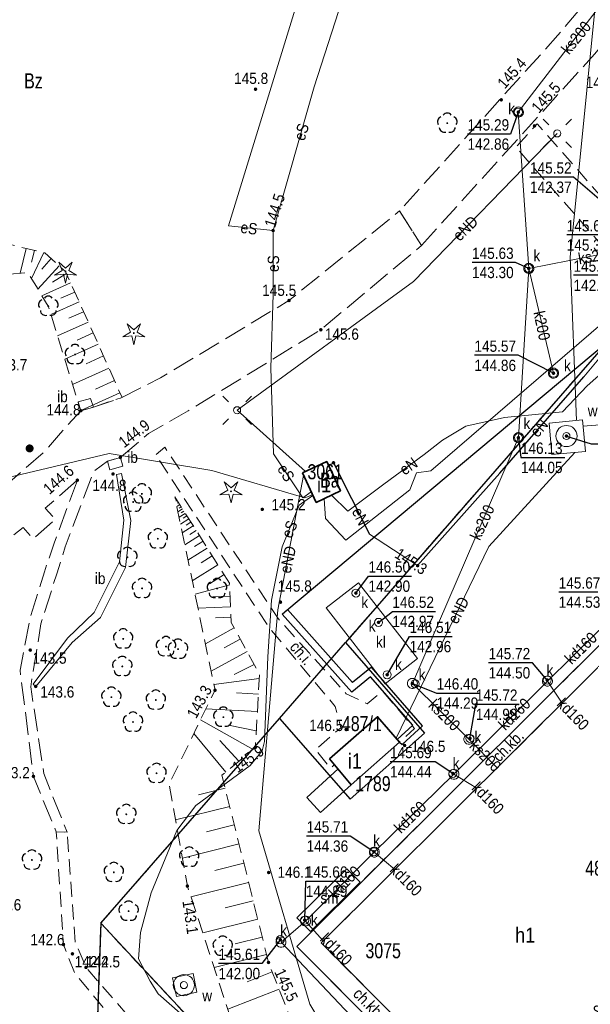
# Model space of a CAD drawing. Header units: metres. Extents: x 5548743 to 5556416, y 5707500 to 5714000.
# Tile 174 of 203: x 5554307 to 5554363, y 5710513 to 5710611. Entities that reach past the tile are written whole.
import ezdxf
from ezdxf.enums import TextEntityAlignment as Align

# ---------------------------------------------------------------- set-up
doc = ezdxf.new("R2010")
doc.units = ezdxf.units.M
doc.header["$MEASUREMENT"] = 0
for name, pattern in [('1.5_0.75', [2.25, 1.5, -0.75]), ('2.25_0.75', [3, 2.25, -0.75]), ('219-1000', [0])]:
    doc.linetypes.add(name, pattern=pattern)
doc.layers.get('0').update_dxf_attribs({"color": 2, "linetype": 'CONTINUOUS', "lineweight": 5})
for name, color, linetype in [('000 Inne (niezydentyfikowane)', 7, 'CONTINUOUS'), ('210-oznaczenie konturu użytku gruntowego', 7, 'CONTINUOUS'), ('211-numer działki ewidencyjnej', 7, 'CONTINUOUS'), ('218-kontur użytku gruntowego', 7, 'CONTINUOUS'), ('219-działka ewidencyjna', 7, 'CONTINUOUS'), ('312-budynek ewidencyjny', 7, 'CONTINUOUS'), ('312-oznaczenie budynku ewidencyjnego', 7, 'CONTINUOUS'), ('312-oznaczenie budynku ewidencyjnego-Atr117', 7, 'CONTINUOUS'), ('chodnik', 7, 'CONTINUOUS'), ('chodnik-Atr17', 7, 'CONTINUOUS'), ('drzewo iglaste', 7, 'CONTINUOUS'), ('drzewo liściaste', 7, 'CONTINUOUS'), ('inna budowla', 7, 'CONTINUOUS'), ('inna budowla-Atr17', 7, 'CONTINUOUS'), ('jezdnia', 7, 'CONTINUOUS'), ('komora podziemna', 7, 'CONTINUOUS'), ('krawężnik', 7, 'CONTINUOUS'), ('latarnia', 7, 'CONTINUOUS'), ('obudowa ochronna przewodu', 7, 'CONTINUOUS'), ('ogrodzenie trwałe', 7, 'CONTINUOUS'), ('osadnik  szambo', 7, 'CONTINUOUS'), ('osadnik  szambo-Atr17', 7, 'CONTINUOUS'), ('pikieta naturalna', 7, 'CONTINUOUS'), ('pikieta naturalna-Atr2', 7, 'CONTINUOUS'), ('przewód elektroenergetyczny podziemny', 7, 'CONTINUOUS'), ('przewód elektroenergetyczny podziemny-Atr1', 7, 'CONTINUOUS'), ('przewód kanalizacyjny', 7, 'CONTINUOUS'), ('przewód kanalizacyjny-Atr1', 7, 'CONTINUOUS'), ('przewód wodociągowy', 7, 'CONTINUOUS'), ('rzedna', 7, 'CONTINUOUS'), ('rzedna-Atr2', 7, 'CONTINUOUS'), ('rzedna-Atr3', 7, 'CONTINUOUS'), ('skarpa nieumocniona', 7, 'CONTINUOUS'), ('studnia kanalizacyjna', 7, 'CONTINUOUS'), ('studnia zwykła', 7, 'CONTINUOUS'), ('słup przewodów napowietrznych', 7, 'CONTINUOUS'), ('właz do komory lub kanału', 7, 'CONTINUOUS'), ('właz do komory lub kanału - okrągły', 7, 'CONTINUOUS'), ('właz do komory lub kanału - okrągły-Atr17', 7, 'CONTINUOUS'), ('właz do komory lub kanału-Atr17', 7, 'CONTINUOUS'), ('ściana oporowa (linia)', 7, 'CONTINUOUS'), ('śmietnik', 7, 'CONTINUOUS'), ('śmietnik-Atr17', 7, 'CONTINUOUS')]:
    doc.layers.add(name, color=color, linetype=linetype)
doc.styles.get("Standard").update_dxf_attribs({"font": 'Working1250', "width": 0.75})
doc.linetypes.add('902-1000', pattern='A,5,0,[1,ksztalty.shx,S=1,R=0,X=0,Y=0],5', length=10)
doc.linetypes.add('otdn_1000', pattern='A,7,0,[21,ksztalty.shx,S=0.7,R=0,X=0,Y=0]', length=7)

# ---------------------------------------------------------------- blocks, each defined once
blk = doc.blocks.new('US22')
at = {"color": 0, "linetype": 'Continuous', "lineweight": 0}
blk.add_circle((0, 0), 0.4, dxfattribs=at)
blk = doc.blocks.new('PW01')
at = {"linetype": 'Continuous', "lineweight": 13}
h = blk.add_hatch(color=0, dxfattribs=at)
edge = h.paths.add_edge_path()
edge.add_arc((0, 0), 0.18, 0, 360)
blk = doc.blocks.new('US13')
at = {"color": 0, "linetype": 'Continuous', "lineweight": 13}
for radius in [1.05, 0.35]:
    blk.add_circle((0, 0), radius, dxfattribs=at)
blk = doc.blocks.new('OP021')
at = {"linetype": 'Continuous', "lineweight": 13}
h = blk.add_hatch(color=0, dxfattribs=at)
edge = h.paths.add_edge_path()
edge.add_arc((0, 0), 0.1, 0, 360)
at = {"color": 0, "linetype": 'Continuous', "lineweight": -3}
for centre, start, end in [((0, 0.5), 38.316, 141.684), ((-0.476, 0.154), 110.388, 213.756), ((0.476, 0.154), 326.244, 69.612), ((-0.294, -0.404), 182.272, 285.64), ((0.294, -0.404), 254.36, 357.728), ((0.294, -0.404), 254.36, 357.728)]:
    blk.add_arc(centre, 0.5, start, end, dxfattribs=at)
blk = doc.blocks.new('SM01')
at = {"color": 0, "linetype": 'Continuous', "lineweight": 13}
for p, q in [((-0.848, 0.848), (-1.414, 1.414)), ((0.849, 0.848), (1.414, 1.414)), ((-0.848, -0.849), (-1.414, -1.414)), ((0.849, -0.849), (1.414, -1.414))]:
    blk.add_line(p, q, dxfattribs=at)
blk.add_circle((0, 0), 0.35, dxfattribs=at)
blk = doc.blocks.new('US15')
at = {"color": 0, "linetype": 'Continuous', "lineweight": 13}
blk.add_circle((0, 0), 0.35, dxfattribs=at)
blk = doc.blocks.new('OP011')
at = {"linetype": 'Continuous', "lineweight": 13}
h = blk.add_hatch(color=0, dxfattribs=at)
edge = h.paths.add_edge_path()
edge.add_arc((0, 0), 0.1, 0, 360)
at = {"color": 0, "linetype": 'Continuous', "lineweight": 13}
for p, q in [((-1.099, -0.357), (-0.324, 0.105)), ((-0.324, 0.105), (-0.679, 0.935)), ((-0.679, 0.935), (0, 0.341)), ((0, 0.341), (0.679, 0.935)), ((0.679, 0.935), (0.324, 0.105)), ((0.324, 0.105), (1.099, -0.357)), ((-0.2, -0.275), (-1.099, -0.357)), ((-0.2, -0.275), (0, -1.155)), ((0, -1.155), (0.2, -0.275)), ((1.099, -0.357), (0.2, -0.275))]:
    blk.add_line(p, q, dxfattribs=at)
blk = doc.blocks.new('US25')
at = {"linetype": 'Continuous', "lineweight": 13}
h = blk.add_hatch(color=0, dxfattribs=at)
edge = h.paths.add_edge_path()
edge.add_arc((0, 0), 0.4, 0, 360)

msp = doc.modelspace()

# ---------------------------------------------------------------- linework, layer by layer
at = {"layer": '000 Inne (niezydentyfikowane)', "color": 252, "linetype": 'Continuous', "lineweight": 18, "flags": 128}
for points in [[(5554307.32, 5710587.77), (5554306.73, 5710585.3)], [(5554309.07, 5710587.35), (5554307.85, 5710584.78)], [(5554308.14, 5710587.57), (5554307.86, 5710586.39)], [(5554309.82, 5710586.75), (5554308.87, 5710585.7)], [(5554310.6, 5710586.04), (5554308.5, 5710583.7)], [(5554311.75, 5710584.34), (5554308.9, 5710583.05)], [(5554311.33, 5710585.28), (5554309.96, 5710584.41)], [(5554312.16, 5710583.41), (5554310.79, 5710582.8)], [(5554312.59, 5710582.46), (5554309.78, 5710581.2)], [(5554313.04, 5710581.47), (5554311.57, 5710580.81)], [(5554313.5, 5710580.44), (5554310.45, 5710579.06)], [(5554313.99, 5710579.36), (5554312.39, 5710578.64)], [(5554314.49, 5710578.24), (5554311.17, 5710576.74)], [(5554315.02, 5710577.07), (5554313.29, 5710576.29)], [(5554315.56, 5710575.85), (5554311.95, 5710574.23)], [(5554316.12, 5710574.61), (5554314.24, 5710573.76)], [(5554316.66, 5710573.41), (5554312.76, 5710571.65)], [(5554322.2, 5710562.93), (5554322.17, 5710562.91)], [(5554322.33, 5710562.71), (5554322.21, 5710562.63)], [(5554322.61, 5710562.28), (5554322.32, 5710562.09)], [(5554322.47, 5710562.5), (5554322.37, 5710562.43)], [(5554322.88, 5710561.85), (5554322.43, 5710561.56)], [(5554322.75, 5710562.06), (5554322.56, 5710561.94)], [(5554323.16, 5710561.41), (5554322.54, 5710561.02)], [(5554323.5, 5710560.87), (5554322.68, 5710560.35)], [(5554323.02, 5710561.63), (5554322.75, 5710561.46)], [(5554323.32, 5710561.16), (5554322.96, 5710560.94)], [(5554323.95, 5710560.16), (5554322.86, 5710559.47)], [(5554323.71, 5710560.54), (5554323.24, 5710560.24)], [(5554324.56, 5710559.21), (5554323.11, 5710558.29)], [(5554324.23, 5710559.72), (5554323.61, 5710559.32)], [(5554325.35, 5710557.95), (5554323.43, 5710556.74)], [(5554324.93, 5710558.63), (5554324.09, 5710558.1)], [(5554325.84, 5710557.18), (5554324.74, 5710556.48)], [(5554326.4, 5710556.3), (5554323.86, 5710554.69)], [(5554327.02, 5710555.33), (5554325.57, 5710554.4)], [(5554327.58, 5710554.31), (5554324.13, 5710553.39)], [(5554327.62, 5710553.19), (5554325.91, 5710553.12)], [(5554327.66, 5710552.12), (5554324.42, 5710551.99)], [(5554327.7, 5710551.07), (5554326.17, 5710551.01)], [(5554328.03, 5710550.01), (5554325.16, 5710548.44)], [(5554328.63, 5710548.91), (5554327.03, 5710548.03)], [(5554329.31, 5710547.68), (5554325.73, 5710545.71)], [(5554330.03, 5710546.37), (5554328.02, 5710545.38)], [(5554330.52, 5710544.98), (5554326, 5710544.39)], [(5554330.44, 5710543.44), (5554328.25, 5710543.57)], [(5554330.34, 5710541.69), (5554325.22, 5710541.98)], [(5554329.91, 5710537.94), (5554324.68, 5710540.88)], [(5554330.23, 5710539.79), (5554327.45, 5710540.33)], [(5554327.2, 5710535.68), (5554324.01, 5710539.51)], [(5554328.5, 5710536.77), (5554326.59, 5710538.82)], [(5554327.13, 5710534.08), (5554324.49, 5710533.42)], [(5554327.58, 5710532.27), (5554322.19, 5710530.93)], [(5554328.04, 5710530.42), (5554325.28, 5710529.73)], [(5554328.51, 5710528.53), (5554322.87, 5710527.13)], [(5554328.99, 5710526.61), (5554326.1, 5710525.9)], [(5554329.46, 5710524.71), (5554323.72, 5710523.28)], [(5554329.92, 5710522.86), (5554327.12, 5710522.16)], [(5554330.37, 5710521.05), (5554324.89, 5710519.68)], [(5554330.81, 5710519.27), (5554328.14, 5710518.61)], [(5554331.25, 5710517.53), (5554326.02, 5710516.23)], [(5554331.81, 5710515.82), (5554329.31, 5710514.83)], [(5554332.49, 5710514.1), (5554327.38, 5710512.09)]]:
    msp.add_lwpolyline(points, dxfattribs=at)
at = {"layer": '218-kontur użytku gruntowego', "color": 70, "linetype": '1.5_0.75', "lineweight": 18, "flags": 128}
for points in [[(5554367.92, 5710581.61), (5554339.09, 5710548.56)], [(5554339.09, 5710548.56), (5554367.92, 5710581.61)], [(5554334.84, 5710565.42), (5554337.25, 5710566.58)], [(5554337.25, 5710566.58), (5554334.84, 5710565.42)], [(5554337.25, 5710566.58), (5554338.6, 5710563.64)], [(5554338.6, 5710563.64), (5554337.25, 5710566.58)], [(5554336.17, 5710562.48), (5554334.84, 5710565.42)], [(5554334.84, 5710565.42), (5554336.17, 5710562.48)], [(5554338.6, 5710563.64), (5554336.17, 5710562.48)], [(5554336.17, 5710562.48), (5554338.6, 5710563.64)], [(5554339.09, 5710548.56), (5554332.52, 5710541.02)], [(5554332.52, 5710541.02), (5554339.09, 5710548.56)], [(5554332.52, 5710541.02), (5554314.75, 5710520.64)], [(5554314.75, 5710520.64), (5554332.52, 5710541.02)], [(5554314.75, 5710520.64), (5554313.46, 5710483.83)], [(5554313.46, 5710483.83), (5554314.75, 5710520.64)], [(5554314.75, 5710520.64), (5554346.33, 5710486.77)], [(5554346.33, 5710486.77), (5554314.75, 5710520.64)]]:
    msp.add_lwpolyline(points, dxfattribs=at)
at = {"layer": '219-działka ewidencyjna', "color": 94, "linetype": '219-1000', "lineweight": 30, "flags": 128}
for points in [[(5554367.92, 5710581.61), (5554339.09, 5710548.56)], [(5554332.52, 5710541.02), (5554339.09, 5710548.56)], [(5554339.09, 5710548.56), (5554346.95, 5710539.54)], [(5554314.75, 5710520.64), (5554332.52, 5710541.02)], [(5554332.52, 5710541.02), (5554339.58, 5710532.97)], [(5554339.58, 5710532.97), (5554346.95, 5710539.54)], [(5554314.75, 5710520.64), (5554313.46, 5710483.83)], [(5554314.75, 5710520.64), (5554346.33, 5710486.77)]]:
    msp.add_lwpolyline(points, dxfattribs=at)
at = {"layer": '312-budynek ewidencyjny', "color": 252, "linetype": 'Continuous', "lineweight": 35, "flags": 128}
for points in [[(5554334.83, 5710565.44), (5554337.25, 5710566.58)], [(5554337.25, 5710566.58), (5554338.6, 5710563.65)], [(5554336.17, 5710562.48), (5554334.83, 5710565.44)], [(5554338.6, 5710563.65), (5554336.17, 5710562.48)], [(5554336.68, 5710518.7), (5554375.37, 5710557.14)], [(5554337.52, 5710537.01), (5554342.28, 5710541.17)], [(5554342.28, 5710541.17), (5554344.49, 5710538.67)], [(5554344.49, 5710538.67), (5554339.67, 5710534.42)], [(5554339.67, 5710534.42), (5554337.52, 5710537.01)], [(5554353.45, 5710501.86), (5554336.68, 5710518.7)]]:
    msp.add_lwpolyline(points, dxfattribs=at)
at = {"layer": 'chodnik', "color": 252, "linetype": '1.5_0.75', "lineweight": 18, "flags": 128}
for points in [[(5554409.6, 5710545.62), (5554415.1, 5710548.81), (5554424.57, 5710554.26), (5554423.48, 5710556.08), (5554421.45, 5710554.89), (5554419.97, 5710557.46), (5554419.57, 5710558.15), (5554416.73, 5710556.51), (5554417.08, 5710555.92), (5554418.62, 5710553.3), (5554415.59, 5710551.64), (5554414.79, 5710552.95), (5554411.31, 5710550.93), (5554410.54, 5710552.2), (5554410.21, 5710552.76), (5554407.17, 5710551.01), (5554407.6, 5710550.29), (5554409.1, 5710547.77), (5554402.53, 5710543.98), (5554402, 5710544.89), (5554401.03, 5710544.35), (5554386.59, 5710567.79), (5554374.1, 5710581.99), (5554358.19, 5710600.16), (5554356.05, 5710597.82), (5554384.2, 5710565.77), (5554398.04, 5710543.15), (5554393.98, 5710542.22), (5554393.69, 5710541.86), (5554394.87, 5710540.63), (5554399, 5710541.59), (5554401.02, 5710538.25), (5554402.9, 5710535.82), (5554401.94, 5710535.09), (5554403.5, 5710533.11), (5554404.4, 5710533.82), (5554408.42, 5710528.67), (5554407.51, 5710528), (5554409.02, 5710525.97), (5554409.97, 5710526.73), (5554411.75, 5710524.49), (5554416.03, 5710519.11), (5554418.7, 5710520.56), (5554418.31, 5710521.08), (5554416.25, 5710523.69), (5554414.24, 5710526.31), (5554408.62, 5710533.5), (5554406.48, 5710536.28), (5554403.82, 5710539.7), (5554402.71, 5710541.62)], [(5554338.01, 5710536.42), (5554337.52, 5710537.01), (5554342.28, 5710541.17), (5554344.49, 5710538.67), (5554345.98, 5710540.01), (5554342.8, 5710543.72), (5554341.26, 5710542.48), (5554339.17, 5710543.47), (5554332.4, 5710550.94), (5554321.12, 5710567.99), (5554320.21, 5710567.23), (5554331.46, 5710550.11), (5554338.09, 5710542.2), (5554338.64, 5710540.09), (5554336.11, 5710537.91), (5554337.63, 5710536.05)], [(5554349.2, 5710506.12), (5554336.68, 5710518.7), (5554375.37, 5710557.14), (5554374.31, 5710558.18), (5554334.26, 5710518.34), (5554347.79, 5710504.73)], [(5554333.87, 5710495.07), (5554334.74, 5710495.8), (5554324.34, 5710506.09), (5554320.25, 5710508.22), (5554313.28, 5710516.25), (5554312.22, 5710518.76), (5554311.39, 5710529.71), (5554310.32, 5710529.72), (5554311.04, 5710518.53), (5554312.13, 5710515.73), (5554319.08, 5710507.26), (5554323.46, 5710505.25)]]:
    msp.add_lwpolyline(points, close=True, dxfattribs=at)
at = {"layer": 'inna budowla', "color": 252, "linetype": 'Continuous', "lineweight": 18, "flags": 128}
for points in [[(5554312.49, 5710572.49), (5554312.77, 5710571.62), (5554314.02, 5710571.97), (5554313.73, 5710572.85)], [(5554315.41, 5710566.6), (5554315.65, 5710565.73), (5554316.93, 5710566.09), (5554316.7, 5710566.97)], [(5554316.31, 5710565.29), (5554317.06, 5710560.73), (5554316.61, 5710556.59), (5554314.1, 5710551.56), (5554311.44, 5710548.99), (5554308.02, 5710544.42), (5554308.28, 5710544.2), (5554311.92, 5710548.56), (5554314.73, 5710551.05), (5554317.21, 5710556.02), (5554317.73, 5710560.71), (5554316.8, 5710565.37)]]:
    msp.add_lwpolyline(points, close=True, dxfattribs=at)
at = {"layer": 'jezdnia', "color": 252, "linetype": '2.25_0.75', "lineweight": 18, "flags": 128}
for points in [[(5554346.65, 5710588.04), (5554363.88, 5710607.09), (5554376.07, 5710621.36), (5554382.32, 5710629.27), (5554385.45, 5710631.74), (5554382.08, 5710636.42), (5554372.97, 5710624.19), (5554360.24, 5710608.96), (5554344.48, 5710591.49)], [(5554312.42, 5710564.71), (5554310.11, 5710558.45), (5554309.14, 5710555.6), (5554307.76, 5710551.13), (5554306.72, 5710545.8), (5554308.05, 5710535.25), (5554310.32, 5710529.72), (5554311.39, 5710529.71), (5554309.08, 5710535.53), (5554307.78, 5710544.17), (5554308.8, 5710550.42), (5554310.37, 5710555.41), (5554311.22, 5710558.08), (5554314.06, 5710565.61), (5554315.41, 5710566.6), (5554316.7, 5710566.97), (5554319.51, 5710569.36), (5554323.45, 5710571.61), (5554336.65, 5710579.67), (5554346.65, 5710588.04), (5554344.48, 5710591.49), (5554333.48, 5710582.58), (5554320.7, 5710574.89), (5554316.68, 5710572.84), (5554314.02, 5710571.97), (5554312.77, 5710571.62), (5554310.73, 5710569.38), (5554309.15, 5710567.55), (5554307.11, 5710565.76), (5554297.1, 5710557.11), (5554293.49, 5710554.64), (5554282.22, 5710550.49), (5554276.84, 5710548.9), (5554272.11, 5710546.91), (5554274.11, 5710543.01), (5554281.66, 5710546.07), (5554294.67, 5710550.67), (5554295.77, 5710549.34), (5554298.32, 5710550.98), (5554297.29, 5710552.1), (5554299.24, 5710553.4), (5554302.69, 5710556.36), (5554303.7, 5710555.21), (5554305.86, 5710557.12), (5554304.82, 5710558.21), (5554307.02, 5710560.02), (5554308.04, 5710558.88), (5554310.23, 5710560.82), (5554309.23, 5710561.94)]]:
    msp.add_lwpolyline(points, close=True, dxfattribs=at)
at = {"layer": 'komora podziemna', "color": 34, "linetype": 'Continuous', "lineweight": 18, "flags": 128}
for points in [[(5554359.55, 5710545.08), (5554359.65, 5710544.96), (5554359.69, 5710544.81), (5554359.69, 5710544.65), (5554359.65, 5710544.5), (5554359.55, 5710544.38), (5554359.43, 5710544.28), (5554359.28, 5710544.24), (5554359.12, 5710544.24), (5554358.97, 5710544.28), (5554358.85, 5710544.38), (5554358.75, 5710544.5), (5554358.71, 5710544.65), (5554358.71, 5710544.81), (5554358.75, 5710544.96), (5554358.85, 5710545.08), (5554358.97, 5710545.18), (5554359.12, 5710545.22), (5554359.28, 5710545.22), (5554359.43, 5710545.18)], [(5554351.73, 5710539.29), (5554351.83, 5710539.17), (5554351.87, 5710539.02), (5554351.87, 5710538.86), (5554351.83, 5710538.71), (5554351.73, 5710538.59), (5554351.61, 5710538.49), (5554351.46, 5710538.45), (5554351.3, 5710538.45), (5554351.15, 5710538.49), (5554351.03, 5710538.59), (5554350.93, 5710538.71), (5554350.89, 5710538.86), (5554350.89, 5710539.02), (5554350.93, 5710539.17), (5554351.03, 5710539.29), (5554351.15, 5710539.39), (5554351.3, 5710539.43), (5554351.46, 5710539.43), (5554351.61, 5710539.39)], [(5554350.24, 5710535.81), (5554350.34, 5710535.69), (5554350.38, 5710535.54), (5554350.38, 5710535.38), (5554350.34, 5710535.23), (5554350.24, 5710535.11), (5554350.12, 5710535.01), (5554349.97, 5710534.97), (5554349.81, 5710534.97), (5554349.66, 5710535.01), (5554349.54, 5710535.11), (5554349.44, 5710535.23), (5554349.4, 5710535.38), (5554349.4, 5710535.54), (5554349.44, 5710535.69), (5554349.54, 5710535.81), (5554349.66, 5710535.91), (5554349.81, 5710535.95), (5554349.97, 5710535.95), (5554350.12, 5710535.91)], [(5554342.32, 5710528.07), (5554342.42, 5710527.95), (5554342.46, 5710527.8), (5554342.46, 5710527.64), (5554342.42, 5710527.49), (5554342.32, 5710527.37), (5554342.2, 5710527.27), (5554342.05, 5710527.23), (5554341.89, 5710527.23), (5554341.74, 5710527.27), (5554341.62, 5710527.37), (5554341.52, 5710527.49), (5554341.48, 5710527.64), (5554341.48, 5710527.8), (5554341.52, 5710527.95), (5554341.62, 5710528.07), (5554341.74, 5710528.17), (5554341.89, 5710528.21), (5554342.05, 5710528.21), (5554342.2, 5710528.17)], [(5554334.9, 5710521.31), (5554335.05, 5710521.35), (5554335.21, 5710521.35), (5554335.36, 5710521.31), (5554335.48, 5710521.21), (5554335.58, 5710521.09), (5554335.62, 5710520.94), (5554335.62, 5710520.78), (5554335.58, 5710520.63), (5554335.48, 5710520.51), (5554335.36, 5710520.41), (5554335.21, 5710520.37), (5554335.05, 5710520.37), (5554334.9, 5710520.41), (5554334.78, 5710520.51), (5554334.68, 5710520.63), (5554334.64, 5710520.78), (5554334.64, 5710520.94), (5554334.68, 5710521.09), (5554334.78, 5710521.21)], [(5554333.04, 5710519.11), (5554333.14, 5710518.99), (5554333.18, 5710518.84), (5554333.18, 5710518.68), (5554333.14, 5710518.53), (5554333.04, 5710518.41), (5554332.92, 5710518.31), (5554332.77, 5710518.27), (5554332.61, 5710518.27), (5554332.46, 5710518.31), (5554332.34, 5710518.41), (5554332.24, 5710518.53), (5554332.2, 5710518.68), (5554332.2, 5710518.84), (5554332.24, 5710518.99), (5554332.34, 5710519.11), (5554332.46, 5710519.21), (5554332.61, 5710519.25), (5554332.77, 5710519.25), (5554332.92, 5710519.21)]]:
    msp.add_lwpolyline(points, close=True, dxfattribs=at)
at = {"layer": 'krawężnik', "color": 252, "linetype": 'Continuous', "lineweight": 25, "flags": 128}
msp.add_lwpolyline([(5554347.79, 5710504.73), (5554334.26, 5710518.34), (5554374.31, 5710558.18), (5554375.37, 5710557.14)], dxfattribs=at)
at = {"layer": 'obudowa ochronna przewodu', "color": 252, "linetype": 'Continuous', "lineweight": 25, "flags": 128}
for points in [[(5554354.45, 5710565.41), (5554362.81, 5710574.99)], [(5554337.91, 5710566.44), (5554341.48, 5710559.33)]]:
    msp.add_lwpolyline(points, dxfattribs=at)
at = {"layer": 'ogrodzenie trwałe', "color": 252, "linetype": '902-1000', "lineweight": 25, "flags": 128}
msp.add_lwpolyline([(5554333.06, 5710551.62), (5554368.63, 5710581.35), (5554393.32, 5710547.34), (5554393.93, 5710545.35)], dxfattribs=at)
at = {"layer": 'osadnik  szambo', "color": 34, "linetype": 'Continuous', "lineweight": 18, "flags": 128}
msp.add_lwpolyline([(5554340.4, 5710554.51), (5554346.27, 5710546.96), (5554343.06, 5710544.46), (5554337.18, 5710552.01)], close=True, dxfattribs=at)
at = {"layer": 'przewód elektroenergetyczny podziemny', "color": 1, "linetype": 'Continuous', "lineweight": 18, "flags": 128}
for points in [[(5554392.14, 5710691.22), (5554392.15, 5710691.03), (5554391.97, 5710688.88), (5554355.95, 5710665.53), (5554355.74, 5710664.99), (5554351.55, 5710652.33), (5554346.65, 5710637.12), (5554342.51, 5710624.53), (5554341.18, 5710620.48), (5554340.87, 5710618.96), (5554335.97, 5710603.82), (5554331.9, 5710589.54), (5554327.45, 5710590)], [(5554349.33, 5710662.1), (5554350.51, 5710658.43), (5554344.7, 5710643.48), (5554335.42, 5710615.91), (5554327.45, 5710590)], [(5554360.17, 5710599.2), (5554345.86, 5710584.47), (5554328.32, 5710571.67), (5554335.13, 5710565.57)], [(5554331.9, 5710589.54), (5554331.89, 5710583.18), (5554331.67, 5710575.9), (5554331.94, 5710567.33), (5554334.87, 5710562.95), (5554335.69, 5710563.54)], [(5554388.94, 5710561.37), (5554385.5, 5710566.86), (5554385.75, 5710569.55), (5554383.79, 5710572.73), (5554371.52, 5710585.06), (5554364.97, 5710580.58), (5554347.59, 5710565.65), (5554346.18, 5710565.45), (5554345.49, 5710563.74), (5554339.15, 5710558.74), (5554337.12, 5710560.89), (5554336.97, 5710562.87)], [(5554337.72, 5710563.23), (5554339.34, 5710561.63), (5554342.91, 5710564.33), (5554346.93, 5710567.28), (5554348.75, 5710568.69), (5554351.09, 5710570.07), (5554354.92, 5710570.94), (5554360.69, 5710571.5), (5554363.16, 5710574.1), (5554368.89, 5710579.16), (5554371.76, 5710575.25), (5554374.65, 5710570.31), (5554375.87, 5710568.09), (5554376.77, 5710567.41)], [(5554337.42, 5710566.2), (5554337.91, 5710566.44), (5554341.48, 5710559.33), (5554346.28, 5710556.21), (5554354.45, 5710565.41), (5554362.81, 5710574.99), (5554365.32, 5710577.97), (5554365.22, 5710578.12)], [(5554278.57, 5710562.37), (5554279.02, 5710561.44), (5554280.97, 5710562.15), (5554306.1, 5710565.11), (5554315.57, 5710567.38), (5554325.8, 5710565.69), (5554335.04, 5710562.96), (5554335.82, 5710563.27)], [(5554344.15, 5710539.05), (5554353.36, 5710558.11), (5554361.94, 5710567.48)], [(5554401.61, 5710464.97), (5554398.16, 5710461.62), (5554395.84, 5710462.24), (5554388.85, 5710465.61), (5554373.31, 5710471.84), (5554351.19, 5710493.83), (5554343.64, 5710501.61), (5554338.29, 5710508.04), (5554335.57, 5710512.59), (5554330.49, 5710529.85), (5554332.38, 5710551.83), (5554334.94, 5710565.18)], [(5554335.86, 5710563.18), (5554334.48, 5710562.21), (5554332.79, 5710558.09), (5554331.74, 5710552.78), (5554331.39, 5710547.15), (5554331.04, 5710538.73), (5554330.82, 5710537.78), (5554329.61, 5710536.32), (5554324.21, 5710532.36), (5554322.31, 5710529.88), (5554319.78, 5710523.68), (5554318.69, 5710519.71), (5554318.52, 5710517.1), (5554319.67, 5710514.87), (5554320.45, 5710513.62), (5554322.66, 5710511.7)]]:
    msp.add_lwpolyline(points, dxfattribs=at)
at = {"layer": 'przewód kanalizacyjny', "color": 34, "linetype": 'Continuous', "lineweight": 18, "flags": 128}
for points in [[(5554370.58, 5710619.9), (5554356.3, 5710601.32), (5554357.34, 5710585.77)], [(5554357.34, 5710585.77), (5554367.47, 5710587.74)], [(5554354.2, 5710536.1), (5554351.38, 5710538.94), (5554345.76, 5710544.5), (5554356.31, 5710568.94), (5554357.34, 5710585.77)], [(5554357.34, 5710585.77), (5554359.8, 5710575.35)], [(5554359.2, 5710544.73), (5554366.46, 5710551.87)], [(5554349.89, 5710535.46), (5554359.2, 5710544.73)], [(5554359.2, 5710544.73), (5554360.65, 5710542.52)], [(5554341.97, 5710527.72), (5554349.89, 5710535.46)], [(5554349.89, 5710535.46), (5554352.16, 5710534.08)], [(5554335.13, 5710520.86), (5554341.97, 5710527.72)], [(5554341.97, 5710527.72), (5554344.02, 5710525.99)], [(5554332.69, 5710518.76), (5554335.13, 5710520.86)], [(5554335.13, 5710520.86), (5554336.87, 5710518.89)], [(5554352.82, 5710497.48), (5554332.69, 5710518.76)]]:
    msp.add_lwpolyline(points, dxfattribs=at)
at = {"layer": 'przewód wodociągowy', "color": 5, "linetype": 'Continuous', "lineweight": 18, "flags": 128}
for points in [[(5554362.09, 5710570.64), (5554361.46, 5710586.88), (5554364.78, 5710620.13), (5554365.8, 5710629.72)], [(5554362.73, 5710570.1), (5554374.69, 5710571.02), (5554383.6, 5710564.88)]]:
    msp.add_lwpolyline(points, dxfattribs=at)
at = {"layer": 'rzedna-Atr2', "color": 252, "flags": 128}
for points in [[(5554356.3, 5710601.32), (5554355.53, 5710599.14), (5554351.247, 5710599.14)], [(5554365.27, 5710591.87), (5554361.8, 5710594.85), (5554357.462, 5710594.85)], [(5554366.51, 5710590.06), (5554365.44, 5710589.1), (5554361.117, 5710589.1)], [(5554367.47, 5710587.74), (5554366.12, 5710585.09), (5554361.79, 5710585.09)], [(5554357.34, 5710585.77), (5554356.02, 5710586.37), (5554351.697, 5710586.37)], [(5554359.8, 5710575.35), (5554356.27, 5710577.13), (5554351.932, 5710577.13)], [(5554356.31, 5710568.94), (5554356.56, 5710566.98), (5554360.93, 5710566.98)], [(5554361.09, 5710569.1), (5554363.54, 5710568.33), (5554367.871, 5710568.33)], [(5554340.14, 5710553.48), (5554341.39, 5710555.17), (5554345.665, 5710555.17)], [(5554366.44, 5710551.98), (5554364.7, 5710553.58), (5554360.322, 5710553.58)], [(5554342.39, 5710550.57), (5554343.77, 5710551.66), (5554348.061, 5710551.66)], [(5554343.25, 5710545.36), (5554345.48, 5710549.16), (5554349.715, 5710549.16)], [(5554359.18, 5710544.83), (5554357.71, 5710546.55), (5554353.34, 5710546.55)], [(5554345.76, 5710544.5), (5554348.17, 5710543.54), (5554352.501, 5710543.54)], [(5554351.49, 5710539.03), (5554352.07, 5710542.42), (5554356.4, 5710542.42)], [(5554349.79, 5710535.54), (5554348.01, 5710536.71), (5554343.536, 5710536.71)], [(5554341.93, 5710527.75), (5554339.56, 5710529.32), (5554335.229, 5710529.32)], [(5554335.04, 5710520.95), (5554335.15, 5710524.83), (5554339.481, 5710524.83)], [(5554332.62, 5710519.01), (5554330.78, 5710516.64), (5554326.465, 5710516.64)]]:
    msp.add_lwpolyline(points, dxfattribs=at)
at = {"layer": 'skarpa nieumocniona', "color": 252, "linetype": '1.5_0.75', "lineweight": 18, "flags": 128}
for points in [[(5554269.9, 5710586.99), (5554287.85, 5710584.85), (5554290.8, 5710584.46), (5554299.66, 5710584.54), (5554307.48, 5710585.38), (5554309.53, 5710582.01), (5554312.49, 5710572.49), (5554312.77, 5710571.62), (5554314.02, 5710571.97), (5554316.87, 5710572.95), (5554311.24, 5710585.47), (5554309.18, 5710587.32), (5554300.72, 5710589.35), (5554287.64, 5710588.71)], [(5554269.9, 5710586.99), (5554287.85, 5710584.85), (5554290.8, 5710584.46), (5554299.66, 5710584.54), (5554307.48, 5710585.38), (5554309.53, 5710582.01), (5554312.49, 5710572.49), (5554312.77, 5710571.62), (5554314.02, 5710571.97), (5554316.87, 5710572.95), (5554311.24, 5710585.47), (5554309.18, 5710587.32), (5554300.72, 5710589.35), (5554287.64, 5710588.71)], [(5554334.74, 5710495.8), (5554339.04, 5710489.98), (5554338.5, 5710492.88), (5554339.55, 5710495), (5554339.39, 5710498.69), (5554336.23, 5710504.64), (5554331.44, 5710516.75), (5554326.81, 5710535.36), (5554330.13, 5710538.13), (5554330.55, 5710545.42), (5554327.72, 5710550.57), (5554327.57, 5710554.46), (5554322.12, 5710563.05), (5554326.12, 5710543.82), (5554321.55, 5710534.48), (5554323.37, 5710524.34), (5554329.16, 5710506.65), (5554334.4, 5710497.69)], [(5554334.74, 5710495.8), (5554339.04, 5710489.98), (5554338.5, 5710492.88), (5554339.55, 5710495), (5554339.39, 5710498.69), (5554336.23, 5710504.64), (5554331.44, 5710516.75), (5554326.81, 5710535.36), (5554330.13, 5710538.13), (5554330.55, 5710545.42), (5554327.72, 5710550.57), (5554327.57, 5710554.46), (5554322.12, 5710563.05), (5554326.12, 5710543.82), (5554321.55, 5710534.48), (5554323.37, 5710524.34), (5554329.16, 5710506.65), (5554334.4, 5710497.69)]]:
    msp.add_lwpolyline(points, close=True, dxfattribs=at)
at = {"layer": 'studnia kanalizacyjna', "color": 34, "linetype": 'Continuous', "lineweight": 18, "flags": 128}
for points in [[(5554356.8, 5710601.34), (5554356.8, 5710601.24), (5554356.77, 5710601.13), (5554356.71, 5710601.04), (5554356.64, 5710600.96), (5554356.56, 5710600.9), (5554356.46, 5710600.85), (5554356.37, 5710600.83), (5554356.27, 5710600.82), (5554356.16, 5710600.84), (5554356.06, 5710600.89), (5554355.98, 5710600.95), (5554355.91, 5710601.02), (5554355.85, 5710601.11), (5554355.82, 5710601.21), (5554355.8, 5710601.31), (5554355.81, 5710601.41), (5554355.84, 5710601.51), (5554355.9, 5710601.6), (5554355.97, 5710601.69), (5554356.04, 5710601.75), (5554356.14, 5710601.8), (5554356.24, 5710601.82), (5554356.34, 5710601.83), (5554356.44, 5710601.81), (5554356.54, 5710601.76), (5554356.63, 5710601.7), (5554356.7, 5710601.62), (5554356.76, 5710601.53), (5554356.79, 5710601.44)], [(5554357.84, 5710585.78), (5554357.83, 5710585.68), (5554357.8, 5710585.58), (5554357.75, 5710585.49), (5554357.68, 5710585.41), (5554357.6, 5710585.35), (5554357.5, 5710585.3), (5554357.4, 5710585.27), (5554357.3, 5710585.27), (5554357.2, 5710585.29), (5554357.1, 5710585.34), (5554357.02, 5710585.39), (5554356.95, 5710585.47), (5554356.88, 5710585.56), (5554356.85, 5710585.66), (5554356.84, 5710585.76), (5554356.85, 5710585.86), (5554356.88, 5710585.96), (5554356.93, 5710586.05), (5554357, 5710586.13), (5554357.08, 5710586.2), (5554357.18, 5710586.25), (5554357.28, 5710586.27), (5554357.38, 5710586.27), (5554357.48, 5710586.26), (5554357.58, 5710586.21), (5554357.66, 5710586.15), (5554357.73, 5710586.07), (5554357.8, 5710585.98), (5554357.83, 5710585.88)], [(5554360.3, 5710575.37), (5554360.29, 5710575.27), (5554360.26, 5710575.16), (5554360.21, 5710575.07), (5554360.14, 5710574.99), (5554360.06, 5710574.93), (5554359.96, 5710574.88), (5554359.86, 5710574.86), (5554359.76, 5710574.85), (5554359.66, 5710574.87), (5554359.56, 5710574.92), (5554359.48, 5710574.98), (5554359.41, 5710575.05), (5554359.34, 5710575.14), (5554359.31, 5710575.24), (5554359.3, 5710575.34), (5554359.31, 5710575.44), (5554359.33, 5710575.54), (5554359.39, 5710575.63), (5554359.46, 5710575.72), (5554359.54, 5710575.78), (5554359.64, 5710575.83), (5554359.74, 5710575.85), (5554359.84, 5710575.85), (5554359.94, 5710575.84), (5554360.04, 5710575.79), (5554360.12, 5710575.73), (5554360.19, 5710575.65), (5554360.25, 5710575.56), (5554360.29, 5710575.47)], [(5554356.81, 5710568.95), (5554356.81, 5710568.85), (5554356.78, 5710568.75), (5554356.72, 5710568.66), (5554356.65, 5710568.58), (5554356.57, 5710568.52), (5554356.48, 5710568.47), (5554356.38, 5710568.44), (5554356.28, 5710568.44), (5554356.18, 5710568.46), (5554356.07, 5710568.51), (5554355.99, 5710568.56), (5554355.92, 5710568.64), (5554355.86, 5710568.73), (5554355.83, 5710568.83), (5554355.81, 5710568.93), (5554355.82, 5710569.03), (5554355.85, 5710569.13), (5554355.91, 5710569.22), (5554355.98, 5710569.3), (5554356.05, 5710569.37), (5554356.15, 5710569.42), (5554356.25, 5710569.44), (5554356.35, 5710569.44), (5554356.45, 5710569.43), (5554356.55, 5710569.38), (5554356.64, 5710569.32), (5554356.71, 5710569.24), (5554356.77, 5710569.15), (5554356.8, 5710569.05)], [(5554346.26, 5710544.51), (5554346.25, 5710544.41), (5554346.22, 5710544.31), (5554346.17, 5710544.22), (5554346.1, 5710544.14), (5554346.02, 5710544.08), (5554345.92, 5710544.02), (5554345.82, 5710544), (5554345.72, 5710544), (5554345.62, 5710544.02), (5554345.52, 5710544.07), (5554345.44, 5710544.12), (5554345.37, 5710544.2), (5554345.3, 5710544.29), (5554345.27, 5710544.39), (5554345.26, 5710544.49), (5554345.27, 5710544.59), (5554345.29, 5710544.69), (5554345.35, 5710544.78), (5554345.42, 5710544.86), (5554345.5, 5710544.93), (5554345.6, 5710544.98), (5554345.7, 5710545), (5554345.8, 5710545), (5554345.9, 5710544.98), (5554346, 5710544.94), (5554346.08, 5710544.88), (5554346.15, 5710544.8), (5554346.21, 5710544.71), (5554346.25, 5710544.61)]]:
    msp.add_lwpolyline(points, close=True, dxfattribs=at)
at = {"layer": 'właz do komory lub kanału', "color": 252, "linetype": 'Continuous', "lineweight": 18, "flags": 128}
for points in [[(5554359.36, 5710570.38), (5554362.68, 5710570.7), (5554362.97, 5710567.57), (5554359.65, 5710567.26)], [(5554321.89, 5710515.22), (5554323.93, 5710515.66), (5554324.32, 5710513.8), (5554322.28, 5710513.36)]]:
    msp.add_lwpolyline(points, close=True, dxfattribs=at)
at = {"layer": 'ściana oporowa (linia)', "color": 252, "linetype": 'Continuous'}
for p, q in [((5554332.799, 5710551.387), (5554333.06, 5710551.62)), ((5554333.06, 5710551.62), (5554333.321, 5710551.853)), ((5554344.254, 5710538.929), (5554344.49, 5710538.67)), ((5554344.49, 5710538.67), (5554344.726, 5710538.411))]:
    msp.add_line(p, q, dxfattribs=at)
at = {"layer": 'ściana oporowa (linia)', "color": 252}
for p, q in [((5554339.72, 5710543.639), (5554332.799, 5710551.387)), ((5554341.607, 5710545.156), (5554339.72, 5710543.639)), ((5554345.792, 5710540.329), (5554341.607, 5710545.156)), ((5554344.254, 5710538.929), (5554345.792, 5710540.329))]:
    msp.add_line(p, q, dxfattribs=at)
at = {"layer": 'ściana oporowa (linia)', "color": 252, "linetype": 'otdn_1000'}
for p, q in [((5554339.8, 5710544.601), (5554333.321, 5710551.853)), ((5554341.693, 5710546.124), (5554339.8, 5710544.601)), ((5554346.768, 5710540.271), (5554341.693, 5710546.124)), ((5554344.726, 5710538.411), (5554346.768, 5710540.271))]:
    msp.add_line(p, q, dxfattribs=at)
at = {"layer": 'śmietnik', "color": 252, "linetype": 'Continuous', "lineweight": 25, "flags": 128}
for points in [[(5554339.67, 5710534.42), (5554338.36, 5710535.99), (5554335.26, 5710533.16), (5554336.61, 5710531.67)], [(5554339.22, 5710526.05), (5554334.27, 5710521.17), (5554335.63, 5710519.81), (5554340.57, 5710524.72)]]:
    msp.add_lwpolyline(points, close=True, dxfattribs=at)

# ---------------------------------------------------------------- block references
at = {"layer": 'drzewo iglaste', "color": 94, "linetype": 'Continuous', "lineweight": 18}
for p in [(5554311.24, 5710585.47), (5554318.04, 5710579.34), (5554327.71, 5710563.6)]:
    msp.add_blockref('OP011', p, dxfattribs=at)
at = {"layer": 'drzewo liściaste', "color": 3, "linetype": 'Continuous', "lineweight": 18}
for p in [(5554349.23, 5710600.22), (5554309.53, 5710582.01), (5554312.19, 5710577.21), (5554318.84, 5710563.35), (5554317.97, 5710562.54), (5554320.43, 5710558.89), (5554317.4, 5710557.04), (5554318.86, 5710553.95), (5554326.32, 5710553.93), (5554316.98, 5710548.93), (5554321.24, 5710548.16), (5554322.44, 5710547.91), (5554316.89, 5710546.19), (5554315.81, 5710543.13), (5554320.23, 5710542.85), (5554317.96, 5710540.66), (5554326.95, 5710541.14), (5554320.3, 5710535.56), (5554317.29, 5710531.48), (5554307.9, 5710526.94), (5554323.55, 5710527.23), (5554316.05, 5710525.71), (5554317.52, 5710521.85), (5554326.89, 5710518.37)]:
    msp.add_blockref('OP021', p, dxfattribs=at)
at = {"layer": 'inna budowla', "color": 252, "linetype": 'Continuous', "lineweight": 18, "rotation": 173.325}
msp.add_blockref('US25', (5554307.67, 5710567.87), dxfattribs=at)
at = {"layer": 'latarnia', "color": 252, "linetype": 'Continuous', "lineweight": 18}
for p in [(5554360.17, 5710599.2), (5554328.32, 5710571.67)]:
    msp.add_blockref('SM01', p, dxfattribs=at)
at = {"layer": 'pikieta naturalna', "color": 252, "linetype": 'Continuous', "lineweight": 13}
for p in [(5554330.15, 5710603.6), (5554354.6, 5710602.54), (5554357.91, 5710599.95), (5554333.48, 5710582.58), (5554336.65, 5710579.67), (5554312.77, 5710571.62), (5554316.7, 5710566.97), (5554312.42, 5710564.71), (5554315.97, 5710565.33), (5554330.82, 5710561.81), (5554332.63, 5710552.58), (5554307.73, 5710547.81), (5554308.28, 5710544.2), (5554326.12, 5710543.82), (5554339.17, 5710539.91), (5554330.13, 5710538.13), (5554344.98, 5710538.33), (5554308.05, 5710535.25), (5554331.46, 5710525.69), (5554323.37, 5710524.34), (5554311.04, 5710518.53), (5554311.93, 5710517.6), (5554331.44, 5710516.75), (5554313.28, 5710516.25)]:
    msp.add_blockref('PW01', p, dxfattribs=at)
at = {"layer": 'rzedna', "color": 34, "linetype": 'Continuous', "lineweight": 18}
for p in [(5554356.3, 5710601.32), (5554357.34, 5710585.77), (5554359.8, 5710575.35), (5554356.31, 5710568.94), (5554340.14, 5710553.48), (5554342.39, 5710550.57), (5554343.25, 5710545.36), (5554345.76, 5710544.5), (5554359.18, 5710544.83), (5554351.49, 5710539.03), (5554349.79, 5710535.54), (5554341.93, 5710527.75), (5554335.04, 5710520.95), (5554332.62, 5710519.01)]:
    msp.add_blockref('PW01', p, dxfattribs=at)
at = {"layer": 'rzedna', "color": 1, "linetype": 'Continuous', "lineweight": 18}
for p in [(5554331.9, 5710589.54), (5554337.91, 5710566.44), (5554346.28, 5710556.21)]:
    msp.add_blockref('PW01', p, dxfattribs=at)
at = {"layer": 'rzedna', "color": 5, "linetype": 'Continuous', "lineweight": 18}
msp.add_blockref('PW01', (5554361.09, 5710569.1), dxfattribs=at)
at = {"layer": 'studnia zwykła', "color": 5, "linetype": 'Continuous', "lineweight": 18}
for p in [(5554361.09, 5710569.1), (5554323.02, 5710514.49)]:
    msp.add_blockref('US13', p, dxfattribs=at)
at = {"layer": 'słup przewodów napowietrznych', "color": 252, "linetype": 'Continuous', "lineweight": 18}
for p in [(5554360.17, 5710599.2), (5554328.32, 5710571.67)]:
    msp.add_blockref('US15', p, dxfattribs=at)
at = {"layer": 'właz do komory lub kanału - okrągły', "color": 252, "linetype": 'Continuous', "lineweight": 18}
for p in [(5554356.3, 5710601.32), (5554357.34, 5710585.77), (5554359.8, 5710575.35), (5554356.31, 5710568.94), (5554340.14, 5710553.48), (5554342.39, 5710550.57), (5554343.25, 5710545.36), (5554359.18, 5710544.83), (5554346.03, 5710544.46), (5554351.49, 5710539.03), (5554349.79, 5710535.54), (5554341.93, 5710527.75), (5554335.04, 5710520.95), (5554332.62, 5710519.01)]:
    msp.add_blockref('US22', p, dxfattribs=at)

# ---------------------------------------------------------------- texts
at = {"layer": '210-oznaczenie konturu użytku gruntowego', "color": 70, "linetype": 'Continuous', "lineweight": 18, "width": 0.79}
for s, p in [('Bz', (5554307.13, 5710603.68)), ('Ba', (5554336.58, 5710563.97))]:
    msp.add_text(s, height=1.5, dxfattribs=at).set_placement(p)
at = {"layer": '211-numer działki ewidencyjnej', "color": 94, "linetype": 'Continuous', "lineweight": 30, "width": 0.79}
for s, p in [('487/1', (5554338.75, 5710539.75)), ('487/3', (5554362.96, 5710525.37))]:
    msp.add_text(s, height=1.5, dxfattribs=at).set_placement(p)
at = {"layer": '312-oznaczenie budynku ewidencyjnego', "color": 252, "linetype": 'Continuous', "lineweight": 18, "width": 0.79}
for s, p in [('3061', (5554335.32, 5710564.8)), ('3075', (5554341.09, 5710517.16))]:
    msp.add_text(s, height=1.5, dxfattribs=at).set_placement(p)
msp.add_text('1789', height=1.5, dxfattribs=at).set_placement((5554340.07, 5710535.28), align=Align.TOP_LEFT)
at = {"layer": '312-oznaczenie budynku ewidencyjnego-Atr117', "color": 252, "width": 0.9}
for s, p in [('i1', (5554336.97, 5710564.26)), ('i1', (5554340.03, 5710536.78)), ('h1', (5554356.98, 5710519.46))]:
    msp.add_text(s, height=1.5, dxfattribs=at).set_placement(p, align=Align.MIDDLE_CENTER)
at = {"layer": 'chodnik-Atr17', "color": 252, "width": 0.9}
msp.add_text('ch.i.', height=1.125, rotation=310.897, dxfattribs=at).set_placement((5554334.33, 5710548.81), align=Align.TOP_LEFT)
for rotation, p in [(44.822, (5554355.28, 5710538.28)), (314.829, (5554341.44, 5710512.64))]:
    msp.add_text('ch.kb.', height=1.125, rotation=rotation, dxfattribs=at).set_placement(p, align=Align.MIDDLE_CENTER)
at = {"layer": 'inna budowla-Atr17', "color": 252, "width": 0.9}
for p in [(5554310.41, 5710572.47), (5554317.39, 5710566.43), (5554314.16, 5710554.38)]:
    msp.add_text('ib', height=1.125, dxfattribs=at).set_placement(p)
at = {"layer": 'osadnik  szambo-Atr17', "color": 34, "width": 0.9}
msp.add_text('kl', height=1.125, dxfattribs=at).set_placement((5554342.14, 5710548.06))
at = {"layer": 'pikieta naturalna-Atr2', "color": 252, "width": 0.9}
for s, rotation, p in [('145.4', 48.536, (5554354.95, 5710603.56)), ('145.5', 48.407, (5554358.35, 5710601.13)), ('144.9', 37.568, (5554317.07, 5710567.87)), ('144.6', 41.268, (5554309.64, 5710563.22)), ('143.3', 61.422, (5554324.24, 5710540.92)), ('145.9', 35.433, (5554328.36, 5710535.55)), ('143.1', 278.325, (5554322.87, 5710522.85)), ('145.5', 294.667, (5554331.99, 5710515.81))]:
    msp.add_text(s, height=1.125, rotation=rotation, dxfattribs=at).set_placement(p)
for s, p in [('145.8', (5554328.02, 5710604.12)), ('145.3', (5554363.01, 5710603.71)), ('145.5', (5554330.81, 5710583.04)), ('145.6', (5554337.05, 5710578.68)), ('144.8', (5554309.35, 5710571.15)), ('144.8', (5554313.92, 5710563.63)), ('145.2', (5554331.74, 5710561.71)), ('145.8', (5554332.36, 5710553.62)), ('143.6', (5554308.73, 5710543.09)), ('146.5', (5554335.49, 5710539.76)), ('146.5', (5554345.66, 5710537.67)), ('143.2', (5554304.3, 5710535.06)), ('146.1', (5554332.34, 5710525.16)), ('142.6', (5554307.75, 5710518.45)), ('142.5', (5554313.28, 5710516.25))]:
    msp.add_text(s, height=1.125, dxfattribs=at).set_placement(p)
for s, p in [('143.7', (5554304.05, 5710576.75)), ('143.5', (5554307.96, 5710547.58)), ('142.6', (5554303.45, 5710523.04)), ('142.4', (5554312.16, 5710517.38))]:
    msp.add_text(s, height=1.125, dxfattribs=at).set_placement(p, align=Align.TOP_LEFT)
at = {"layer": 'przewód elektroenergetyczny podziemny-Atr1', "color": 1, "width": 0.9}
for s, rotation, p in [('eS', 72.798, (5554334.47, 5710598.56)), ('eS', 352.811, (5554328.68, 5710589.88)), ('eND', 44.507, (5554350.07, 5710588.81)), ('eS', 88.559, (5554331.9, 5710585.42)), ('eN', 48.89, (5554357.8, 5710569.25)), ('eN', 34.935, (5554344.66, 5710565.61)), ('eS', 302.454, (5554332.74, 5710566.14)), ('eN', 296.662, (5554340.2, 5710561.88)), ('eS', 66.429, (5554333.2, 5710559.07)), ('eND', 77.814, (5554333.08, 5710555.49)), ('eND', 62.902, (5554349.72, 5710550.57))]:
    msp.add_text(s, height=1.125, rotation=rotation, dxfattribs=at).set_placement(p, align=Align.MIDDLE_LEFT)
at = {"layer": 'przewód kanalizacyjny-Atr1', "color": 34, "width": 0.9}
for s, rotation, p in [('ks200', 51.134, (5554360.92, 5710607.32)), ('ks200', 9.709, (5554362.27, 5710586.73)), ('k200', 281.971, (5554358.34, 5710581.52)), ('ks200', 65.332, (5554351.96, 5710558.88))]:
    msp.add_text(s, height=1.125, rotation=rotation, dxfattribs=at).set_placement(p, align=Align.MIDDLE_LEFT)
for s, rotation, p in [('kd160', 44.525, (5554362.53, 5710548.01)), ('kd160', 314.525, (5554361.75, 5710541.44)), ('ks200', 315.304, (5554348.95, 5710541.34)), ('kd160', 44.88, (5554355.91, 5710541.45)), ('ks200', 314.8, (5554353.02, 5710537.29)), ('kd160', 314.731, (5554353.28, 5710533.08)), ('kd160', 44.341, (5554345.54, 5710531.2)), ('kd160', 314.783, (5554345.13, 5710524.94)), ('kd160', 45.086, (5554339.02, 5710524.76)), ('kd160', 314.646, (5554338.18, 5710518.06)), ('kd160', 73.419, (5554363.94, 5710510.69))]:
    msp.add_text(s, height=1.125, rotation=rotation, dxfattribs=at).set_placement(p, align=Align.MIDDLE_CENTER)
at = {"layer": 'rzedna-Atr2', "color": 34, "width": 0.9}
for s, p in [('145.29', (5554351.247, 5710599.151)), ('145.52', (5554357.462, 5710594.861)), ('145.60', (5554361.117, 5710589.111)), ('145.63', (5554351.697, 5710586.381)), ('145.62', (5554361.79, 5710585.101)), ('145.57', (5554351.932, 5710577.141)), ('146.13', (5554356.56, 5710566.991)), ('146.50', (5554341.39, 5710555.181)), ('145.67', (5554360.322, 5710553.591)), ('146.52', (5554343.77, 5710551.671)), ('146.51', (5554345.48, 5710549.171)), ('145.72', (5554353.34, 5710546.561)), ('146.40', (5554348.17, 5710543.551)), ('145.72', (5554352.07, 5710542.431)), ('145.69', (5554343.536, 5710536.721)), ('145.71', (5554335.229, 5710529.331)), ('145.66', (5554335.15, 5710524.841)), ('145.61', (5554326.465, 5710516.651))]:
    msp.add_text(s, height=1.125, dxfattribs=at).set_placement(p, align=Align.BOTTOM_LEFT)
at = {"layer": 'rzedna-Atr2', "color": 1, "width": 0.9}
msp.add_text('144.5', height=1.125, rotation=72.309, dxfattribs=at).set_placement((5554332.08, 5710589.75))
msp.add_text('145.3', height=1.125, rotation=326.976, dxfattribs=at).set_placement((5554344.21, 5710557.56), align=Align.MIDDLE_LEFT)
at = {"layer": 'rzedna-Atr3', "color": 34, "width": 0.9}
for s, p in [('142.86', (5554351.247, 5710597.239)), ('142.37', (5554357.462, 5710592.949)), ('145.30', (5554361.117, 5710587.199)), ('143.30', (5554351.697, 5710584.469)), ('142.72', (5554361.79, 5710583.189)), ('144.86', (5554351.932, 5710575.229)), ('144.05', (5554356.56, 5710565.079)), ('142.90', (5554341.39, 5710553.269)), ('144.53', (5554360.322, 5710551.679)), ('142.97', (5554343.77, 5710549.759)), ('142.96', (5554345.48, 5710547.259)), ('144.50', (5554353.34, 5710544.649)), ('144.29', (5554348.17, 5710541.639)), ('144.99', (5554352.07, 5710540.519)), ('144.44', (5554343.536, 5710534.809)), ('144.36', (5554335.229, 5710527.419)), ('144.29', (5554335.15, 5710522.929)), ('142.00', (5554326.465, 5710514.739))]:
    msp.add_text(s, height=1.125, dxfattribs=at).set_placement(p, align=Align.BOTTOM_LEFT)
at = {"layer": 'właz do komory lub kanału - okrągły-Atr17', "color": 252, "width": 0.9}
for p in [(5554355.29, 5710601.09), (5554357.8, 5710586.48), (5554360.85, 5710575.54), (5554356.81, 5710569.79), (5554340.68, 5710551.99), (5554341.41, 5710549.66), (5554344.03, 5710545.82), (5554346.38, 5710544.8)]:
    msp.add_text('k', height=1.125, dxfattribs=at).set_placement(p)
for p in [(5554359.44, 5710545.78), (5554352.27, 5710539.16), (5554350.1, 5710536.54), (5554342.19, 5710528.85), (5554336, 5710520.97), (5554332.94, 5710519.92)]:
    msp.add_text('k', height=1.125, dxfattribs=at).set_placement(p, align=Align.MIDDLE_CENTER)
at = {"layer": 'właz do komory lub kanału-Atr17', "color": 252, "width": 0.9}
for p in [(5554363.21, 5710571.05), (5554324.85, 5710512.88)]:
    msp.add_text('w', height=1.125, dxfattribs=at).set_placement(p)
at = {"layer": 'śmietnik-Atr17', "color": 252, "width": 0.9}
msp.add_text('sm', height=1.125, dxfattribs=at).set_placement((5554337.51, 5710523.15), align=Align.MIDDLE_CENTER)

doc.saveas('drawing.dxf')
